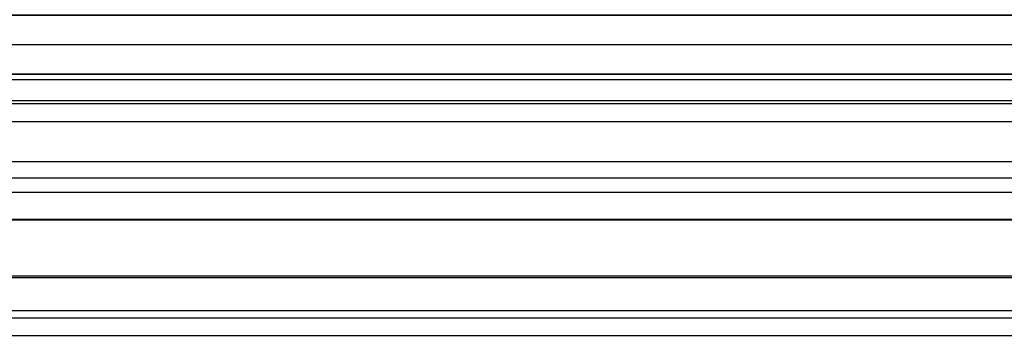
# Model space of a CAD drawing. Header units: millimetres. Extents: x -98 to 98, y -98 to 139.
# Tile 9 of 20: x -73 to -48, y 83 to 91. Entities that reach past the tile are written whole.
import ezdxf

# ---------------------------------------------------------------- set-up
doc = ezdxf.new("R2010")
doc.units = ezdxf.units.MM
doc.header["$MEASUREMENT"] = 0
doc.layers.add('Predefinito', color=5, linetype='Continuous')

# ---------------------------------------------------------------- blocks, each defined once
blk = doc.blocks.new('(#1397) Part4')
at = {"layer": 'Predefinito', "color": 9}
for points in [[(85, 6.182), (-85, 6.182)], [(85, 6), (-85, 6)], [(85, 5.121), (-85, 5.121)], [(-85, 3.692), (85, 3.692)], [(85, 3), (-85, 3)], [(85, 3), (-85, 3)], [(-85, 2.631), (85, 2.631)], [(-85, 1.202), (85, 1.202)], [(85, 0.672), (-85, 0.672)], [(93.5, 0), (-93.5, 0)], [(-93.5, 0), (93.5, 0)], [(85, 0.141), (-85, 0.141)], [(85, 0), (-85, 0)], [(-93.5, -0.75), (93.5, -0.75)], [(-93.5, -1.5), (93.5, -1.5)], [(85, -1.5), (-85, -1.5)]]:
    blk.add_lwpolyline(points, dxfattribs=at)
blk = doc.blocks.new('(#5823) Part6')
at = {"layer": 'Predefinito', "color": 9}
for points in [[(-95, 3), (95, 3)], [(-95, 1.5), (95, 1.5)], [(95, 0), (-95, 0)], [(-95, 0), (95, 0)], [(-95, 0), (95, 0)], [(95, 0), (-95, 0)], [(-95, -1.5), (95, -1.5)], [(-95, -3), (95, -3)]]:
    blk.add_lwpolyline(points, dxfattribs=at)
blk = doc.blocks.new('(#6308) Assem1')
at = {"layer": 'Predefinito', "extrusion": (-4.66693e-15, 0.978959, -0.204059), "rotation": -179.9999999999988}
blk.add_blockref('(#5823) Part6', (0, 56.549, 10.216), dxfattribs=at)
at = {"layer": 'Predefinito', "extrusion": (-6.81451e-17, -0.999982, -0.00602)}
blk.add_blockref('(#1397) Part4', (0, 50.144, 91.602), dxfattribs=at)

msp = doc.modelspace()

# ---------------------------------------------------------------- block references
at = {"layer": 'Predefinito', "extrusion": (0, -1, 0)}
msp.add_blockref('(#6308) Assem1', (0, 733.631, -139.224), dxfattribs=at)

doc.saveas('drawing.dxf')
